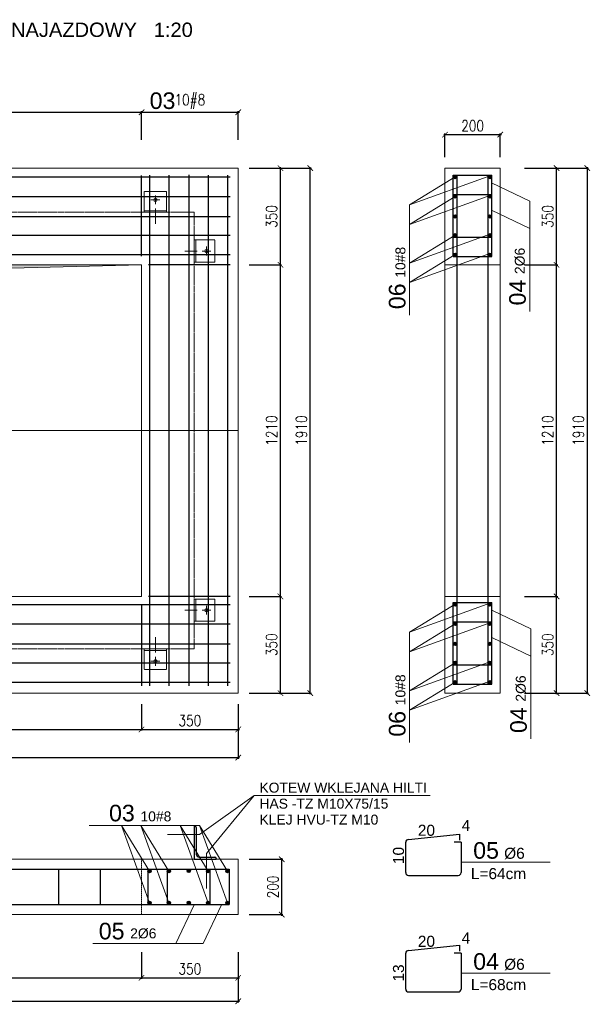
# Model space of a CAD drawing. Header units: millimetres. Extents: x -387992 to 11255, y 102926 to 380857.
# Tile 27 of 27: x -367608 to -362446, y 305831 to 314740. Entities that reach past the tile are written whole.
import ezdxf

# ---------------------------------------------------------------- set-up
doc = ezdxf.new("R2010")
doc.units = ezdxf.units.MM
doc.header["$MEASUREMENT"] = 0
doc.linetypes.add('HIDDEN', pattern=[9.525, 6.35, -3.175])
for name, color, linetype, lineweight in [('AOS BETON', 7, 'Continuous', 18), ('AOS OPIS', 7, 'Continuous', 9), ('AOS OS', 7, 'Continuous', 5), ('AOS WYMIAR', 7, 'Continuous', 9), ('AOS WYMIAR @ 1', 7, 'Continuous', 9), ('AOS ZBROJENIE', 7, 'Continuous', 25), ('AOS_OPIS', 7, 'Continuous', 9)]:
    doc.layers.add(name, color=color, linetype=linetype, lineweight=lineweight)
doc.styles.add('ARIAL', font='arial.ttf')
doc.styles.add('ARIAL0.18', font='arial.ttf', dxfattribs={"height": 1})
doc.styles.add('wymiary_opis', font='simplex.shx', dxfattribs={"width": 0.8})
doc.dimstyles.new('BB 1-50', dxfattribs={"dimtxt": 100, "dimasz": 50, "dimexe": 10, "dimexo": 100, "dimgap": 30, "dimtad": 1, "dimlfac": -1, "dimzin": 12, "dimdsep": 46, "dimtxsty": 'wymiary_opis', "dimblk": 'ARCHTICK', "dimcen": 45, "dimdle": 10, "dimclrd": 256, "dimclre": 256, "dimadec": 0, "dimazin": 0, "dimtfac": 1, "dimtix": 1, "dimtmove": 2, "dimatfit": 3, "dimfxl": 1, "dimtolj": 1, "dimtzin": 0, "dimarcsym": 0})

# ---------------------------------------------------------------- blocks, each defined once
blk = doc.blocks.new('_ArchTick')
at = {"color": 0, "linetype": 'ByBlock', "const_width": 0.15}
blk.add_lwpolyline([(-0.5, -0.5), (0.5, 0.5)], dxfattribs=at)
blk = doc.blocks.new('*D6269')
at = {"layer": 'AOS WYMIAR', "lineweight": -2, "transparency": 16777216}
for p, q in [((-370006, 308546.9), (-370006, 308308.1)), ((-366506, 308546.9), (-366506, 308308.1)), ((-370016, 308318.1), (-366496, 308318.1))]:
    blk.add_line(p, q, dxfattribs=at)
at = {"layer": 'Defpoints', "color": 0, "transparency": 16777216}
for p in [(-370006, 308646.9), (-366506, 308646.9), (-366506, 308318.1)]:
    blk.add_point(p, dxfattribs=at)
at = {"layer": 'AOS WYMIAR', "lineweight": -2, "transparency": 16777216, "xscale": 50, "yscale": 50, "zscale": 50, "rotation": 180}
blk.add_blockref('_ArchTick', (-370006, 308318.1), dxfattribs=at)
at = {"layer": 'AOS WYMIAR', "lineweight": -2, "transparency": 16777216, "xscale": 50, "yscale": 50, "zscale": 50}
blk.add_blockref('_ArchTick', (-366506, 308318.1), dxfattribs=at)
at = {"layer": 'AOS WYMIAR', "color": 0, "transparency": 16777216, "insert": (-368256, 308398.1), "char_height": 100, "attachment_point": 5, "style": 'wymiary_opis'}
blk.add_mtext('\\A1;1410', dxfattribs=at)
blk = doc.blocks.new('*D6270')
at = {"layer": 'AOS WYMIAR', "lineweight": -2, "transparency": 16777216}
for p, q in [((-366506, 308546.9), (-366506, 308308.1)), ((-365631, 308546.9), (-365631, 308308.1)), ((-366516, 308318.1), (-365621, 308318.1))]:
    blk.add_line(p, q, dxfattribs=at)
at = {"layer": 'Defpoints', "color": 0, "transparency": 16777216}
for p in [(-366506, 308646.9), (-365631, 308646.9), (-365631, 308318.1)]:
    blk.add_point(p, dxfattribs=at)
at = {"layer": 'AOS WYMIAR', "lineweight": -2, "transparency": 16777216, "xscale": 50, "yscale": 50, "zscale": 50, "rotation": 180}
blk.add_blockref('_ArchTick', (-366506, 308318.1), dxfattribs=at)
at = {"layer": 'AOS WYMIAR', "lineweight": -2, "transparency": 16777216, "xscale": 50, "yscale": 50, "zscale": 50}
blk.add_blockref('_ArchTick', (-365631, 308318.1), dxfattribs=at)
at = {"layer": 'AOS WYMIAR', "color": 0, "transparency": 16777216, "insert": (-366068.5, 308398.1), "char_height": 100, "attachment_point": 5, "style": 'wymiary_opis'}
blk.add_mtext('\\A1;350', dxfattribs=at)
blk = doc.blocks.new('*D6271')
at = {"layer": 'AOS WYMIAR', "lineweight": -2, "transparency": 16777216}
for p, q in [((-370881, 308546.9), (-370881, 308052.9)), ((-365631, 308546.9), (-365631, 308052.9)), ((-370891, 308062.9), (-365621, 308062.9))]:
    blk.add_line(p, q, dxfattribs=at)
at = {"layer": 'Defpoints', "color": 0, "transparency": 16777216}
for p in [(-370881, 308646.9), (-365631, 308646.9), (-365631, 308062.9)]:
    blk.add_point(p, dxfattribs=at)
at = {"layer": 'AOS WYMIAR', "lineweight": -2, "transparency": 16777216, "xscale": 50, "yscale": 50, "zscale": 50, "rotation": 180}
blk.add_blockref('_ArchTick', (-370881, 308062.9), dxfattribs=at)
at = {"layer": 'AOS WYMIAR', "lineweight": -2, "transparency": 16777216, "xscale": 50, "yscale": 50, "zscale": 50}
blk.add_blockref('_ArchTick', (-365631, 308062.9), dxfattribs=at)
at = {"layer": 'AOS WYMIAR', "color": 0, "transparency": 16777216, "insert": (-368256, 308142.9), "char_height": 100, "attachment_point": 5, "style": 'wymiary_opis'}
blk.add_mtext('\\A1;2110', dxfattribs=at)
blk = doc.blocks.new('*D6272')
at = {"layer": 'AOS WYMIAR', "lineweight": -2, "transparency": 16777216}
for p, q in [((-365531, 309521.9), (-365239.3, 309521.9)), ((-365249.3, 308636.9), (-365249.3, 309531.9)), ((-365531, 308646.9), (-365239.3, 308646.9))]:
    blk.add_line(p, q, dxfattribs=at)
at = {"layer": 'Defpoints', "color": 0, "transparency": 16777216}
for p in [(-365631, 309521.9), (-365249.3, 309521.9), (-365631, 308646.9)]:
    blk.add_point(p, dxfattribs=at)
at = {"layer": 'AOS WYMIAR', "lineweight": -2, "transparency": 16777216, "xscale": 50, "yscale": 50, "zscale": 50}
for p, rotation in [((-365249.3, 309521.9), 90), ((-365249.3, 308646.9), 270)]:
    blk.add_blockref('_ArchTick', p, dxfattribs=dict(at, rotation=rotation))
at = {"layer": 'AOS WYMIAR', "color": 0, "transparency": 16777216, "insert": (-365329.3, 309084.4), "char_height": 100, "attachment_point": 5, "rotation": 90, "style": 'wymiary_opis'}
blk.add_mtext('\\A1;350', dxfattribs=at)
blk = doc.blocks.new('*D6273')
at = {"layer": 'AOS WYMIAR', "lineweight": -2, "transparency": 16777216}
for p, q in [((-365249.3, 309511.9), (-365249.3, 312531.9)), ((-365531, 312521.9), (-365239.3, 312521.9)), ((-365531, 309521.9), (-365239.3, 309521.9))]:
    blk.add_line(p, q, dxfattribs=at)
at = {"layer": 'Defpoints', "color": 0, "transparency": 16777216}
for p in [(-365631, 312521.9), (-365249.3, 312521.9), (-365631, 309521.9)]:
    blk.add_point(p, dxfattribs=at)
at = {"layer": 'AOS WYMIAR', "lineweight": -2, "transparency": 16777216, "xscale": 50, "yscale": 50, "zscale": 50}
for p, rotation in [((-365249.3, 312521.9), 90), ((-365249.3, 309521.9), 270)]:
    blk.add_blockref('_ArchTick', p, dxfattribs=dict(at, rotation=rotation))
at = {"layer": 'AOS WYMIAR', "color": 0, "transparency": 16777216, "insert": (-365329.3, 311021.9), "char_height": 100, "attachment_point": 5, "rotation": 90, "style": 'wymiary_opis'}
blk.add_mtext('\\A1;1210', dxfattribs=at)
blk = doc.blocks.new('*D6274')
at = {"layer": 'AOS WYMIAR', "lineweight": -2, "transparency": 16777216}
for p, q in [((-365531, 313396.9), (-365239.3, 313396.9)), ((-365249.3, 312511.9), (-365249.3, 313406.9)), ((-365531, 312521.9), (-365239.3, 312521.9))]:
    blk.add_line(p, q, dxfattribs=at)
at = {"layer": 'Defpoints', "color": 0, "transparency": 16777216}
for p in [(-365631, 313396.9), (-365249.3, 313396.9), (-365631, 312521.9)]:
    blk.add_point(p, dxfattribs=at)
at = {"layer": 'AOS WYMIAR', "lineweight": -2, "transparency": 16777216, "xscale": 50, "yscale": 50, "zscale": 50}
for p, rotation in [((-365249.3, 313396.9), 90), ((-365249.3, 312521.9), 270)]:
    blk.add_blockref('_ArchTick', p, dxfattribs=dict(at, rotation=rotation))
at = {"layer": 'AOS WYMIAR', "color": 0, "transparency": 16777216, "insert": (-365329.3, 312959.4), "char_height": 100, "attachment_point": 5, "rotation": 90, "style": 'wymiary_opis'}
blk.add_mtext('\\A1;350', dxfattribs=at)
blk = doc.blocks.new('*D6275')
at = {"layer": 'AOS WYMIAR', "lineweight": -2, "transparency": 16777216}
for p, q in [((-365531, 313396.9), (-364969.9, 313396.9)), ((-364979.9, 308636.9), (-364979.9, 313406.9)), ((-365531, 308646.9), (-364969.9, 308646.9))]:
    blk.add_line(p, q, dxfattribs=at)
at = {"layer": 'Defpoints', "color": 0, "transparency": 16777216}
for p in [(-365631, 313396.9), (-364979.9, 313396.9), (-365631, 308646.9)]:
    blk.add_point(p, dxfattribs=at)
at = {"layer": 'AOS WYMIAR', "lineweight": -2, "transparency": 16777216, "xscale": 50, "yscale": 50, "zscale": 50}
for p, rotation in [((-364979.9, 313396.9), 90), ((-364979.9, 308646.9), 270)]:
    blk.add_blockref('_ArchTick', p, dxfattribs=dict(at, rotation=rotation))
at = {"layer": 'AOS WYMIAR', "color": 0, "transparency": 16777216, "insert": (-365059.9, 311021.9), "char_height": 100, "attachment_point": 5, "rotation": 90, "style": 'wymiary_opis'}
blk.add_mtext('\\A1;1910', dxfattribs=at)
blk = doc.blocks.new('*D6277')
at = {"layer": 'AOS WYMIAR', "lineweight": -2, "transparency": 16777216}
for p, q in [((-370016, 313902.4), (-366496, 313902.4)), ((-370006, 313652.4), (-370006, 313912.4)), ((-366506, 313652.4), (-366506, 313912.4))]:
    blk.add_line(p, q, dxfattribs=at)
at = {"layer": 'Defpoints', "color": 0, "transparency": 16777216}
for p in [(-366506, 313902.4), (-370006, 313552.4), (-366506, 313552.4)]:
    blk.add_point(p, dxfattribs=at)
at = {"layer": 'AOS WYMIAR', "lineweight": -2, "transparency": 16777216, "xscale": 50, "yscale": 50, "zscale": 50, "rotation": 180}
blk.add_blockref('_ArchTick', (-370006, 313902.4), dxfattribs=at)
at = {"layer": 'AOS WYMIAR', "lineweight": -2, "transparency": 16777216, "xscale": 50, "yscale": 50, "zscale": 50}
blk.add_blockref('_ArchTick', (-366506, 313902.4), dxfattribs=at)
at = {"layer": 'AOS WYMIAR', "color": 0, "transparency": 16777216, "insert": (-368256, 313982.4), "char_height": 100, "attachment_point": 5, "style": 'wymiary_opis'}
blk.add_mtext('\\A1;9%%C6co15', dxfattribs=at)
blk = doc.blocks.new('*D6278')
at = {"layer": 'AOS WYMIAR', "lineweight": -2, "transparency": 16777216}
for p, q in [((-366516, 313902.4), (-365621, 313902.4)), ((-366506, 313652.4), (-366506, 313912.4)), ((-365631, 313652.4), (-365631, 313912.4))]:
    blk.add_line(p, q, dxfattribs=at)
at = {"layer": 'Defpoints', "color": 0, "transparency": 16777216}
for p in [(-365631, 313902.4), (-366506, 313552.4), (-365631, 313552.4)]:
    blk.add_point(p, dxfattribs=at)
at = {"layer": 'AOS WYMIAR', "lineweight": -2, "transparency": 16777216, "xscale": 50, "yscale": 50, "zscale": 50, "rotation": 180}
blk.add_blockref('_ArchTick', (-366506, 313902.4), dxfattribs=at)
at = {"layer": 'AOS WYMIAR', "lineweight": -2, "transparency": 16777216, "xscale": 50, "yscale": 50, "zscale": 50}
blk.add_blockref('_ArchTick', (-365631, 313902.4), dxfattribs=at)
at = {"layer": 'AOS WYMIAR', "color": 0, "transparency": 16777216, "insert": (-366068.5, 313999.1), "char_height": 100, "attachment_point": 5, "style": 'wymiary_opis'}
blk.add_mtext('\\A1;10#8', dxfattribs=at)
blk = doc.blocks.new('*D6282')
at = {"layer": 'AOS WYMIAR', "lineweight": -2, "transparency": 16777216}
for p, q in [((-370006, 306304.1), (-370006, 306060.8)), ((-366506, 306304.1), (-366506, 306060.8)), ((-370016, 306070.8), (-366496, 306070.8))]:
    blk.add_line(p, q, dxfattribs=at)
at = {"layer": 'Defpoints', "color": 0, "transparency": 16777216}
for p in [(-370006, 306404.1), (-366506, 306404.1), (-366506, 306070.8)]:
    blk.add_point(p, dxfattribs=at)
at = {"layer": 'AOS WYMIAR', "lineweight": -2, "transparency": 16777216, "xscale": 50, "yscale": 50, "zscale": 50, "rotation": 180}
blk.add_blockref('_ArchTick', (-370006, 306070.8), dxfattribs=at)
at = {"layer": 'AOS WYMIAR', "lineweight": -2, "transparency": 16777216, "xscale": 50, "yscale": 50, "zscale": 50}
blk.add_blockref('_ArchTick', (-366506, 306070.8), dxfattribs=at)
at = {"layer": 'AOS WYMIAR', "color": 0, "transparency": 16777216, "insert": (-368256, 306150.8), "char_height": 100, "attachment_point": 5, "style": 'wymiary_opis'}
blk.add_mtext('\\A1;1410', dxfattribs=at)
blk = doc.blocks.new('*D6283')
at = {"layer": 'AOS WYMIAR', "lineweight": -2, "transparency": 16777216}
for p, q in [((-366506, 306304.1), (-366506, 306060.8)), ((-365631, 306304.1), (-365631, 306060.8)), ((-366516, 306070.8), (-365621, 306070.8))]:
    blk.add_line(p, q, dxfattribs=at)
at = {"layer": 'Defpoints', "color": 0, "transparency": 16777216}
for p in [(-366506, 306404.1), (-365631, 306404.1), (-365631, 306070.8)]:
    blk.add_point(p, dxfattribs=at)
at = {"layer": 'AOS WYMIAR', "lineweight": -2, "transparency": 16777216, "xscale": 50, "yscale": 50, "zscale": 50, "rotation": 180}
blk.add_blockref('_ArchTick', (-366506, 306070.8), dxfattribs=at)
at = {"layer": 'AOS WYMIAR', "lineweight": -2, "transparency": 16777216, "xscale": 50, "yscale": 50, "zscale": 50}
blk.add_blockref('_ArchTick', (-365631, 306070.8), dxfattribs=at)
at = {"layer": 'AOS WYMIAR', "color": 0, "transparency": 16777216, "insert": (-366068.5, 306150.8), "char_height": 100, "attachment_point": 5, "style": 'wymiary_opis'}
blk.add_mtext('\\A1;350', dxfattribs=at)
blk = doc.blocks.new('*D6284')
at = {"layer": 'AOS WYMIAR', "lineweight": -2, "transparency": 16777216}
for p, q in [((-370881, 306154.1), (-370881, 305848.6)), ((-365631, 306154.1), (-365631, 305848.6)), ((-370891, 305858.6), (-365621, 305858.6))]:
    blk.add_line(p, q, dxfattribs=at)
at = {"layer": 'Defpoints', "color": 0, "transparency": 16777216}
for p in [(-370881, 306254.1), (-365631, 306254.1), (-365631, 305858.6)]:
    blk.add_point(p, dxfattribs=at)
at = {"layer": 'AOS WYMIAR', "lineweight": -2, "transparency": 16777216, "xscale": 50, "yscale": 50, "zscale": 50, "rotation": 180}
blk.add_blockref('_ArchTick', (-370881, 305858.6), dxfattribs=at)
at = {"layer": 'AOS WYMIAR', "lineweight": -2, "transparency": 16777216, "xscale": 50, "yscale": 50, "zscale": 50}
blk.add_blockref('_ArchTick', (-365631, 305858.6), dxfattribs=at)
at = {"layer": 'AOS WYMIAR', "color": 0, "transparency": 16777216, "insert": (-368256, 305938.6), "char_height": 100, "attachment_point": 5, "style": 'wymiary_opis'}
blk.add_mtext('\\A1;2110', dxfattribs=at)
blk = doc.blocks.new('*D6285')
at = {"layer": 'AOS WYMIAR', "lineweight": -2, "transparency": 16777216}
for p, q in [((-365531, 307142.9), (-365227.1, 307142.9)), ((-365237.1, 306632.9), (-365237.1, 307152.9)), ((-365531, 306642.9), (-365227.1, 306642.9))]:
    blk.add_line(p, q, dxfattribs=at)
at = {"layer": 'Defpoints', "color": 0, "transparency": 16777216}
for p in [(-365631, 307142.9), (-365237.1, 307142.9), (-365631, 306642.9)]:
    blk.add_point(p, dxfattribs=at)
at = {"layer": 'AOS WYMIAR', "lineweight": -2, "transparency": 16777216, "xscale": 50, "yscale": 50, "zscale": 50}
for p, rotation in [((-365237.1, 307142.9), 90), ((-365237.1, 306642.9), 270)]:
    blk.add_blockref('_ArchTick', p, dxfattribs=dict(at, rotation=rotation))
at = {"layer": 'AOS WYMIAR', "color": 0, "transparency": 16777216, "insert": (-365317.1, 306892.9), "char_height": 100, "attachment_point": 5, "rotation": 90, "style": 'wymiary_opis'}
blk.add_mtext('\\A1;200', dxfattribs=at)
blk = doc.blocks.new('*D6286')
at = {"layer": 'AOS WYMIAR', "lineweight": -2, "transparency": 16777216}
for p, q in [((-363770.9, 313700), (-363250.9, 313700)), ((-363760.9, 313496.9), (-363760.9, 313710)), ((-363260.9, 313496.9), (-363260.9, 313710))]:
    blk.add_line(p, q, dxfattribs=at)
at = {"layer": 'Defpoints', "color": 0, "transparency": 16777216}
for p in [(-363260.9, 313700), (-363760.9, 313396.9), (-363260.9, 313396.9)]:
    blk.add_point(p, dxfattribs=at)
at = {"layer": 'AOS WYMIAR', "lineweight": -2, "transparency": 16777216, "xscale": 50, "yscale": 50, "zscale": 50, "rotation": 180}
blk.add_blockref('_ArchTick', (-363760.9, 313700), dxfattribs=at)
at = {"layer": 'AOS WYMIAR', "lineweight": -2, "transparency": 16777216, "xscale": 50, "yscale": 50, "zscale": 50}
blk.add_blockref('_ArchTick', (-363260.9, 313700), dxfattribs=at)
at = {"layer": 'AOS WYMIAR', "color": 0, "transparency": 16777216, "insert": (-363510.9, 313780), "char_height": 100, "attachment_point": 5, "style": 'wymiary_opis'}
blk.add_mtext('\\A1;200', dxfattribs=at)
blk = doc.blocks.new('*D6287')
at = {"layer": 'AOS WYMIAR', "lineweight": -2, "transparency": 16777216}
for p, q in [((-363042.1, 309521.9), (-362741.6, 309521.9)), ((-362751.6, 308636.9), (-362751.6, 309531.9)), ((-363042.1, 308646.9), (-362741.6, 308646.9))]:
    blk.add_line(p, q, dxfattribs=at)
at = {"layer": 'Defpoints', "color": 0, "transparency": 16777216}
for p in [(-363142.1, 309521.9), (-362751.6, 309521.9), (-363142.1, 308646.9)]:
    blk.add_point(p, dxfattribs=at)
at = {"layer": 'AOS WYMIAR', "lineweight": -2, "transparency": 16777216, "xscale": 50, "yscale": 50, "zscale": 50}
for p, rotation in [((-362751.6, 309521.9), 90), ((-362751.6, 308646.9), 270)]:
    blk.add_blockref('_ArchTick', p, dxfattribs=dict(at, rotation=rotation))
at = {"layer": 'AOS WYMIAR', "color": 0, "transparency": 16777216, "insert": (-362831.6, 309084.4), "char_height": 100, "attachment_point": 5, "rotation": 90, "style": 'wymiary_opis'}
blk.add_mtext('\\A1;350', dxfattribs=at)
blk = doc.blocks.new('*D6288')
at = {"layer": 'AOS WYMIAR', "lineweight": -2, "transparency": 16777216}
for p, q in [((-362751.6, 309511.9), (-362751.6, 312531.9)), ((-363042.1, 312521.9), (-362741.6, 312521.9)), ((-363042.1, 309521.9), (-362741.6, 309521.9))]:
    blk.add_line(p, q, dxfattribs=at)
at = {"layer": 'Defpoints', "color": 0, "transparency": 16777216}
for p in [(-363142.1, 312521.9), (-362751.6, 312521.9), (-363142.1, 309521.9)]:
    blk.add_point(p, dxfattribs=at)
at = {"layer": 'AOS WYMIAR', "lineweight": -2, "transparency": 16777216, "xscale": 50, "yscale": 50, "zscale": 50}
for p, rotation in [((-362751.6, 312521.9), 90), ((-362751.6, 309521.9), 270)]:
    blk.add_blockref('_ArchTick', p, dxfattribs=dict(at, rotation=rotation))
at = {"layer": 'AOS WYMIAR', "color": 0, "transparency": 16777216, "insert": (-362831.6, 311021.9), "char_height": 100, "attachment_point": 5, "rotation": 90, "style": 'wymiary_opis'}
blk.add_mtext('\\A1;1210', dxfattribs=at)
blk = doc.blocks.new('*D6289')
at = {"layer": 'AOS WYMIAR', "lineweight": -2, "transparency": 16777216}
for p, q in [((-363042.1, 313396.9), (-362741.6, 313396.9)), ((-362751.6, 312511.9), (-362751.6, 313406.9)), ((-363042.1, 312521.9), (-362741.6, 312521.9))]:
    blk.add_line(p, q, dxfattribs=at)
at = {"layer": 'Defpoints', "color": 0, "transparency": 16777216}
for p in [(-363142.1, 313396.9), (-362751.6, 313396.9), (-363142.1, 312521.9)]:
    blk.add_point(p, dxfattribs=at)
at = {"layer": 'AOS WYMIAR', "lineweight": -2, "transparency": 16777216, "xscale": 50, "yscale": 50, "zscale": 50}
for p, rotation in [((-362751.6, 313396.9), 90), ((-362751.6, 312521.9), 270)]:
    blk.add_blockref('_ArchTick', p, dxfattribs=dict(at, rotation=rotation))
at = {"layer": 'AOS WYMIAR', "color": 0, "transparency": 16777216, "insert": (-362831.6, 312959.4), "char_height": 100, "attachment_point": 5, "rotation": 90, "style": 'wymiary_opis'}
blk.add_mtext('\\A1;350', dxfattribs=at)
blk = doc.blocks.new('*D6290')
at = {"layer": 'AOS WYMIAR', "lineweight": -2, "transparency": 16777216}
for p, q in [((-363042.1, 313396.9), (-362464.1, 313396.9)), ((-362474.1, 313406.9), (-362474.1, 308636.9)), ((-363042.1, 308646.9), (-362464.1, 308646.9))]:
    blk.add_line(p, q, dxfattribs=at)
at = {"layer": 'Defpoints', "color": 0, "transparency": 16777216}
for p in [(-363142.1, 313396.9), (-363142.1, 308646.9), (-362474.1, 308646.9)]:
    blk.add_point(p, dxfattribs=at)
at = {"layer": 'AOS WYMIAR', "lineweight": -2, "transparency": 16777216, "xscale": 50, "yscale": 50, "zscale": 50}
for p, rotation in [((-362474.1, 313396.9), 90), ((-362474.1, 308646.9), 270)]:
    blk.add_blockref('_ArchTick', p, dxfattribs=dict(at, rotation=rotation))
at = {"layer": 'AOS WYMIAR', "color": 0, "transparency": 16777216, "insert": (-362554.1, 311021.9), "char_height": 100, "attachment_point": 5, "rotation": 90, "style": 'wymiary_opis'}
blk.add_mtext('\\A1;1910', dxfattribs=at)

msp = doc.modelspace()

# ---------------------------------------------------------------- hatches: boundary and pattern name
at = {"layer": 'AOS BETON'}
msp.add_hatch(color=7, dxfattribs=at).paths.add_polyline_path([(-369912.372657, 312434.180156), (-366505.964606, 312521.851762), (-370005.964606, 312521.851762), (-370005.964606, 309521.851762)])
at = {"layer": 'AOS ZBROJENIE'}
h = msp.add_hatch(color=7, dxfattribs=at)
edge = h.paths.add_edge_path()
edge.add_arc((-363669.413296, 313315.985457), 15, 0, 360)
h = msp.add_hatch(color=7, dxfattribs=at)
edge = h.paths.add_edge_path()
edge.add_arc((-363354.362958, 313315.985457), 15, 0, 360)
h = msp.add_hatch(color=7, dxfattribs=at)
edge = h.paths.add_edge_path()
edge.add_arc((-363669.413296, 313140.985457), 15, 0, 360)
h = msp.add_hatch(color=7, dxfattribs=at)
edge = h.paths.add_edge_path()
edge.add_arc((-363354.362958, 313140.985457), 15, 0, 360)
h = msp.add_hatch(color=7, dxfattribs=at)
edge = h.paths.add_edge_path()
edge.add_arc((-363669.413296, 312959.583424), 15, 0, 360)
h = msp.add_hatch(color=7, dxfattribs=at)
edge = h.paths.add_edge_path()
edge.add_arc((-363354.362958, 312959.583424), 15, 0, 360)
h = msp.add_hatch(color=7, dxfattribs=at)
edge = h.paths.add_edge_path()
edge.add_arc((-363669.413296, 312788.821628), 15, 0, 360)
h = msp.add_hatch(color=7, dxfattribs=at)
edge = h.paths.add_edge_path()
edge.add_arc((-363354.362958, 312788.821628), 15, 0, 360)
h = msp.add_hatch(color=7, dxfattribs=at)
edge = h.paths.add_edge_path()
edge.add_arc((-363669.413296, 312613.821628), 15, 0, 360)
h = msp.add_hatch(color=7, dxfattribs=at)
edge = h.paths.add_edge_path()
edge.add_arc((-363354.362958, 312613.821628), 15, 0, 360)
h = msp.add_hatch(color=7, dxfattribs=at)
edge = h.paths.add_edge_path()
edge.add_arc((-363669.413296, 309447.794558), 15, 0, 360)
h = msp.add_hatch(color=7, dxfattribs=at)
edge = h.paths.add_edge_path()
edge.add_arc((-363354.362958, 309447.794558), 15, 0, 360)
h = msp.add_hatch(color=7, dxfattribs=at)
edge = h.paths.add_edge_path()
edge.add_arc((-363669.413296, 309272.794558), 15, 0, 360)
h = msp.add_hatch(color=7, dxfattribs=at)
edge = h.paths.add_edge_path()
edge.add_arc((-363354.362958, 309272.794558), 15, 0, 360)
h = msp.add_hatch(color=7, dxfattribs=at)
edge = h.paths.add_edge_path()
edge.add_arc((-363669.413296, 309091.392526), 15, 0, 360)
h = msp.add_hatch(color=7, dxfattribs=at)
edge = h.paths.add_edge_path()
edge.add_arc((-363354.362958, 309091.392526), 15, 0, 360)
h = msp.add_hatch(color=7, dxfattribs=at)
edge = h.paths.add_edge_path()
edge.add_arc((-363669.413296, 308920.63073), 15, 0, 360)
h = msp.add_hatch(color=7, dxfattribs=at)
edge = h.paths.add_edge_path()
edge.add_arc((-363354.362958, 308920.63073), 15, 0, 360)
h = msp.add_hatch(color=7, dxfattribs=at)
edge = h.paths.add_edge_path()
edge.add_arc((-363669.413296, 308745.63073), 15, 0, 360)
h = msp.add_hatch(color=7, dxfattribs=at)
edge = h.paths.add_edge_path()
edge.add_arc((-363354.362958, 308745.63073), 15, 0, 360)
h = msp.add_hatch(color=7, dxfattribs=at)
edge = h.paths.add_edge_path()
edge.add_arc((-366433.234589, 307036.986456), 15, 0, 360)
h = msp.add_hatch(color=7, dxfattribs=at)
edge = h.paths.add_edge_path()
edge.add_arc((-366258.234589, 307036.986456), 15, 0, 360)
h = msp.add_hatch(color=7, dxfattribs=at)
edge = h.paths.add_edge_path()
edge.add_arc((-366079.074637, 307038.266627), 15, 0, 360)
h = msp.add_hatch(color=7, dxfattribs=at)
edge = h.paths.add_edge_path()
edge.add_arc((-365903.774315, 307036.986456), 15, 0, 360)
h = msp.add_hatch(color=7, dxfattribs=at)
edge = h.paths.add_edge_path()
edge.add_arc((-365728.774315, 307036.986456), 15, 0, 360)
h = msp.add_hatch(color=7, dxfattribs=at)
edge = h.paths.add_edge_path()
edge.add_arc((-366433.234589, 306748.148205), 15, 0, 360)
h = msp.add_hatch(color=7, dxfattribs=at)
edge = h.paths.add_edge_path()
edge.add_arc((-366258.234589, 306748.148205), 15, 0, 360)
h = msp.add_hatch(color=7, dxfattribs=at)
edge = h.paths.add_edge_path()
edge.add_arc((-366079.074637, 306749.428376), 15, 0, 360)
h = msp.add_hatch(color=7, dxfattribs=at)
edge = h.paths.add_edge_path()
edge.add_arc((-365903.774315, 306748.148205), 15, 0, 360)
h = msp.add_hatch(color=7, dxfattribs=at)
edge = h.paths.add_edge_path()
edge.add_arc((-365728.774315, 306748.148205), 15, 0, 360)

# ---------------------------------------------------------------- linework, layer by layer
at = {"layer": 'AOS BETON', "color": 7}
for p, q in [((-370880.964606, 313396.851762), (-365630.964606, 313396.851762)), ((-365630.964606, 313396.851762), (-365630.964606, 308646.851762)), ((-370005.964606, 312521.851762), (-366505.964606, 312521.851762)), ((-369912.372657, 312434.180156), (-366505.964606, 312521.851762)), ((-366505.964606, 312521.851762), (-366505.964606, 309521.851762)), ((-363760.890272, 312521.851762), (-363260.890272, 312521.851762)), ((-370005.964606, 309521.851762), (-366505.964606, 309521.851762)), ((-363760.890272, 309521.851762), (-363260.890272, 309521.851762)), ((-370880.964606, 308646.851762), (-365630.964606, 308646.851762)), ((-370880.964606, 307142.943267), (-365630.964606, 307142.943267))]:
    msp.add_line(p, q, dxfattribs=at)
at = {"layer": 'AOS BETON'}
for p, q in [((-363760.890272, 313396.851762), (-363260.890272, 313396.851762)), ((-363760.890272, 308646.851762), (-363760.890272, 313396.851762)), ((-363260.890272, 308646.851762), (-363260.890272, 313396.851762)), ((-363760.890272, 308646.851762), (-363260.890272, 308646.851762)), ((-365630.964606, 307142.943267), (-365630.964606, 306642.943267)), ((-370880.964606, 306642.943267), (-365630.964606, 306642.943267))]:
    msp.add_line(p, q, dxfattribs=at)
at = {"layer": 'AOS BETON', "color": 7, "linetype": 'HIDDEN', "ltscale": 0.5}
for p, q in [((-366480.964606, 312996.851762), (-366480.964606, 313184.351762)), ((-366280.964606, 313184.351762), (-366480.964606, 313184.351762)), ((-366280.964606, 312996.851762), (-366280.964606, 313184.351762)), ((-366280.964606, 313011.851762), (-366480.964606, 313011.851762)), ((-366280.964606, 312996.851762), (-366480.964606, 312996.851762)), ((-366030.964606, 312546.851762), (-366030.964606, 312746.851762)), ((-366030.964606, 312746.851762), (-365843.464606, 312746.851762)), ((-366015.964606, 312546.851762), (-366015.964606, 312746.851762)), ((-365843.464606, 312546.851762), (-365843.464606, 312746.851762)), ((-366030.964606, 312546.851762), (-365843.464606, 312546.851762)), ((-366030.964606, 309496.851762), (-366030.964606, 309296.851762)), ((-366030.964606, 309496.851762), (-365843.464606, 309496.851762)), ((-366015.964606, 309496.851762), (-366015.964606, 309296.851762)), ((-365843.464606, 309496.851762), (-365843.464606, 309296.851762)), ((-366030.964606, 309296.851762), (-365843.464606, 309296.851762)), ((-366280.964606, 309046.851762), (-366480.964606, 309046.851762)), ((-366480.964606, 309046.851762), (-366480.964606, 308859.351762)), ((-366280.964606, 309031.851762), (-366480.964606, 309031.851762)), ((-366280.964606, 309046.851762), (-366280.964606, 308859.351762)), ((-366280.964606, 308859.351762), (-366480.964606, 308859.351762))]:
    msp.add_line(p, q, dxfattribs=at)
at = {"layer": 'AOS BETON', "color": 7, "linetype": 'HIDDEN'}
for p, q in [((-370480.964606, 312996.851762), (-366030.964606, 312996.851762)), ((-366030.964606, 312996.851762), (-366030.964606, 309046.851762)), ((-370480.964606, 309046.851762), (-366030.964606, 309046.851762))]:
    msp.add_line(p, q, dxfattribs=at)
at = {"layer": 'AOS BETON', "color": 7, "linetype": 'HIDDEN', "ltscale": 0.1}
msp.add_line((-366505.964606, 307142.943267), (-366505.964606, 306642.943267), dxfattribs=at)
at = {"layer": 'AOS OPIS'}
for p, q in [((-363669.413296, 313318.281902), (-364081.75459, 313064.977935)), ((-364081.75459, 313064.977935), (-363380.575045, 313318.281902)), ((-362993.295161, 313098.549448), (-363341.64731, 313263.59934)), ((-363669.413296, 313140.985457), (-364081.75459, 312887.68149)), ((-364081.75459, 312887.68149), (-363380.575045, 313140.985457)), ((-364081.75459, 313064.977935), (-364081.75459, 312067.177051)), ((-362993.295161, 313098.549448), (-362993.295161, 312100.748563)), ((-362993.295161, 312850.848286), (-363341.64731, 313015.898178)), ((-363669.413296, 312788.821628), (-364081.75459, 312535.517661)), ((-364081.75459, 312535.517661), (-363380.575045, 312788.821628)), ((-364081.75459, 312360.517661), (-363380.575045, 312613.821628)), ((-363669.413296, 312613.821628), (-364081.75459, 312360.517661)), ((-363669.413296, 309450.091004), (-364081.75459, 309196.787037)), ((-364081.75459, 309196.787037), (-363380.575045, 309450.091004)), ((-362984.235046, 309229.54795), (-363332.587195, 309394.597842)), ((-364081.75459, 309019.490592), (-363380.575045, 309272.794558)), ((-363669.413296, 309272.794558), (-364081.75459, 309019.490592)), ((-362984.235046, 309229.54795), (-362984.235046, 308231.747065)), ((-364081.75459, 309196.787037), (-364081.75459, 308198.986153)), ((-362984.235046, 308981.846788), (-363332.587195, 309146.896681)), ((-364081.75459, 308667.326763), (-363380.575045, 308920.63073)), ((-363669.413296, 308920.63073), (-364081.75459, 308667.326763)), ((-364081.75459, 308492.326763), (-363380.575045, 308745.63073)), ((-363669.413296, 308745.63073), (-364081.75459, 308492.326763)), ((-365982.458918, 307449.32775), (-366980.259802, 307449.32775)), ((-366196.293814, 306381.545194), (-366031.243922, 306729.897344)), ((-365948.592653, 306381.545194), (-365783.542761, 306729.897344)), ((-365948.592653, 306381.545194), (-366946.393537, 306381.545194))]:
    msp.add_line(p, q, dxfattribs=at)
at = {"layer": 'AOS OS', "ltscale": 10}
for p, q in [((-366380.964606, 313069.351762), (-366380.964606, 313149.351762)), ((-366340.964606, 313109.351762), (-366420.964606, 313109.351762)), ((-366380.964606, 312891.566656), (-366380.964606, 313031.200207)), ((-366001.325918, 312646.851762), (-366115.630377, 312646.851762)), ((-365958.464606, 312646.851762), (-365878.464606, 312646.851762)), ((-365918.464606, 312606.851762), (-365918.464606, 312686.851762)), ((-370880.964606, 311021.851762), (-365630.964606, 311021.851762)), ((-365918.464606, 309436.851762), (-365918.464606, 309356.851762)), ((-366001.325918, 309396.851762), (-366115.630377, 309396.851762)), ((-365958.464606, 309396.851762), (-365878.464606, 309396.851762)), ((-366380.964606, 309013.486925), (-366380.964606, 309153.120476)), ((-366380.964606, 308974.351762), (-366380.964606, 308894.351762)), ((-366340.964606, 308934.351762), (-366420.964606, 308934.351762)), ((-365981.273665, 307367.943267), (-366272.185273, 307367.943267)), ((-365918.464606, 306878.111834), (-365918.464606, 307194.626792))]:
    msp.add_line(p, q, dxfattribs=at)
at = {"layer": 'AOS WYMIAR'}
for centre in [(-366380.964606, 313109.351762), (-365918.464606, 312646.851762), (-365918.464606, 309396.851762), (-366380.964606, 308934.351762)]:
    msp.add_circle(centre, 15, dxfattribs=at)
at = {"layer": 'AOS ZBROJENIE', "color": 7}
for p, q in [((-366505.964606, 312599.424419), (-366505.964606, 313330.936349)), ((-366433.234589, 313334.351762), (-366433.234589, 308711.826294)), ((-366258.234589, 313334.351762), (-366258.234589, 308711.826294)), ((-366079.074637, 313335.631932), (-366079.074637, 308713.106465)), ((-365903.774315, 313334.351762), (-365903.774315, 308711.826294)), ((-365729.154951, 313334.351762), (-365729.154951, 308711.826294)), ((-363685.890272, 312597.095005), (-363685.890272, 313333.450643)), ((-363685.890272, 313333.450643), (-363335.890272, 313333.450643)), ((-363651.941021, 312521.851762), (-363651.941021, 313333.722529)), ((-363369.839523, 312521.851762), (-363369.839523, 313333.046699)), ((-363335.890272, 312597.095005), (-363335.890272, 313333.450643)), ((-370818.464606, 313318.281902), (-365703.538437, 313318.281902)), ((-363685.890272, 313158.450643), (-363335.890272, 313158.450643)), ((-370818.464606, 313140.985457), (-365703.538437, 313140.985457)), ((-370818.464606, 312959.583424), (-365703.538437, 312959.583424)), ((-370818.464606, 312788.821628), (-365703.538437, 312788.821628)), ((-363685.890272, 312772.095005), (-363335.890272, 312772.095005)), ((-370818.464606, 312613.821628), (-365703.538437, 312613.821628)), ((-366443.954843, 312524.271808), (-365705.166722, 312524.271808)), ((-363685.890272, 312597.095005), (-363335.890272, 312597.095005)), ((-366443.954843, 309524.271808), (-365705.166722, 309524.271808)), ((-363651.941021, 308728.904107), (-363651.941021, 309521.851762)), ((-363369.839523, 308728.904107), (-363369.839523, 309521.851762)), ((-370818.464606, 309447.794558), (-365703.538437, 309447.794558)), ((-366505.964606, 309444.279105), (-366505.964606, 308712.767174)), ((-363685.890272, 309465.259745), (-363335.890272, 309465.259745)), ((-363685.890272, 308728.904107), (-363685.890272, 309465.259745)), ((-363335.890272, 308728.904107), (-363335.890272, 309465.259745)), ((-370818.464606, 309272.794558), (-365703.538437, 309272.794558)), ((-363685.890272, 309290.259745), (-363335.890272, 309290.259745)), ((-370818.464606, 309091.392526), (-365703.538437, 309091.392526)), ((-370818.464606, 308920.63073), (-365703.538437, 308920.63073)), ((-363685.890272, 308903.904107), (-363335.890272, 308903.904107)), ((-370818.464606, 308745.63073), (-365703.538437, 308745.63073)), ((-363685.890272, 308728.904107), (-363335.890272, 308728.904107)), ((-366030.964606, 307442.943267), (-366023.464606, 307442.943267)), ((-366030.964606, 307442.943267), (-366030.964606, 307142.943267)), ((-366010.964606, 307430.443267), (-366010.964606, 307190.443267)), ((-364090.856778, 307322.325931), (-363630.69647, 307370.935226)), ((-363630.69647, 307370.935226), (-363630.69647, 307314.828408)), ((-364115.856778, 307022.325931), (-364115.856778, 307297.325931)), ((-363615.856778, 307297.325931), (-363676.529116, 307297.325931)), ((-363615.856778, 307297.325931), (-363615.856778, 307022.325931)), ((-366030.964606, 307142.943267), (-365830.964606, 307142.943267)), ((-365983.464606, 307162.943267), (-365843.464606, 307162.943267)), ((-365830.964606, 307150.443267), (-365830.964606, 307142.943267)), ((-366505.964606, 307052.943267), (-365713.016951, 307052.943267)), ((-366449.372589, 307052.943267), (-366449.372589, 306732.943267)), ((-366274.372589, 307052.943267), (-366274.372589, 306732.943267)), ((-365888.016951, 307052.943267), (-365888.016951, 306732.943267)), ((-365713.016951, 307052.943267), (-365713.016951, 306732.943267)), ((-364090.856778, 306997.325931), (-363640.856778, 306997.325931)), ((-366505.964606, 306732.943267), (-365713.016951, 306732.943267)), ((-364115.856778, 305967.871991), (-364115.856778, 306292.871991)), ((-364090.856778, 306317.871991), (-363630.69647, 306366.481285)), ((-363615.856778, 306292.871991), (-363676.529116, 306292.871991)), ((-363630.69647, 306366.481285), (-363630.69647, 306310.374467)), ((-363615.856778, 306292.871991), (-363615.856778, 305967.871991)), ((-364090.856778, 305942.871991), (-363640.856778, 305942.871991))]:
    msp.add_line(p, q, dxfattribs=at)
at = {"layer": 'AOS ZBROJENIE', "color": 7, "linetype": 'HIDDEN', "ltscale": 0.8}
for p, q in [((-363651.941021, 309521.851762), (-363651.941021, 312521.851762)), ((-363369.839523, 309521.851762), (-363369.839523, 312521.851762)), ((-370005.964606, 307052.943267), (-366505.964606, 307052.943267)), ((-367255.964606, 307052.943267), (-367255.964606, 306732.943267)), ((-366880.964606, 307052.943267), (-366880.964606, 306732.943267)), ((-370005.964606, 306732.943267), (-366505.964606, 306732.943267))]:
    msp.add_line(p, q, dxfattribs=at)
at = {"layer": 'AOS ZBROJENIE', "color": 7}
for centre in [(-363669.413296, 313315.985457), (-363354.362958, 313315.985457), (-363669.413296, 313140.985457), (-363354.362958, 313140.985457), (-363669.413296, 312959.583424), (-363354.362958, 312959.583424), (-363669.413296, 312788.821628), (-363354.362958, 312788.821628), (-363669.413296, 312613.821628), (-363354.362958, 312613.821628), (-363669.413296, 309447.794558), (-363354.362958, 309447.794558), (-363669.413296, 309272.794558), (-363354.362958, 309272.794558), (-363669.413296, 309091.392526), (-363354.362958, 309091.392526), (-363669.413296, 308920.63073), (-363354.362958, 308920.63073), (-363669.413296, 308745.63073), (-363354.362958, 308745.63073), (-366433.234589, 307036.986456), (-366258.234589, 307036.986456), (-366079.074637, 307038.266627), (-365903.774315, 307036.986456), (-365728.774315, 307036.986456), (-366433.234589, 306748.148205), (-366258.234589, 306748.148205), (-366079.074637, 306749.428376), (-365903.774315, 306748.148205), (-365728.774315, 306748.148205)]:
    msp.add_circle(centre, 15, dxfattribs=at)
for centre, radius, start, end in [((-366023.464606, 307430.443267), 12.5, 0, 90), ((-364090.856778, 307297.325931), 25, 90, 180), ((-365983.464606, 307190.443267), 27.5, 180, 270), ((-365843.464606, 307150.443267), 12.5, 0, 90), ((-364090.856778, 307022.325931), 25, 180, 270), ((-363640.856778, 307022.325931), 25, 270, 0), ((-364090.856778, 306292.871991), 25, 90, 180), ((-364090.856778, 305967.871991), 25, 180, 270), ((-363640.856778, 305967.871991), 25, 270, 0)]:
    msp.add_arc(centre, radius, start, end, dxfattribs=at)
at = {"layer": 'AOS_OPIS'}
for p, q in [((-365485.966256, 307719.386273), (-365981.273665, 307367.943267)), ((-365485.966256, 307719.386273), (-365918.464606, 307194.626792)), ((-363895.189798, 307719.386273), (-365485.966256, 307719.386273)), ((-366686.919191, 307449.32775), (-366433.615225, 306748.148205)), ((-366433.615225, 307036.986456), (-366686.919191, 307449.32775)), ((-366511.538555, 307449.32775), (-366258.234589, 306748.148205)), ((-366258.234589, 307036.986456), (-366511.538555, 307449.32775)), ((-366157.078282, 307449.32775), (-365903.774315, 306748.148205)), ((-365903.774315, 307036.986456), (-366157.078282, 307449.32775)), ((-365729.154951, 307036.986456), (-365982.458918, 307449.32775)), ((-365982.458918, 307449.32775), (-365729.154951, 306748.148205)), ((-363616.353009, 307118.442643), (-362808.990768, 307118.442643)), ((-363616.353009, 306113.988703), (-362808.990768, 306113.988703))]:
    msp.add_line(p, q, dxfattribs=at)

# ---------------------------------------------------------------- texts
at = {"layer": 'AOS OPIS', "style": 'ARIAL'}
for s, height, p in [('10#8', 90, (-364119.214196, 312404.824506)), ('04', 150, (-363030.265864, 312154.182582)), ('06', 150, (-364118.725293, 312120.611069)), ('10#8', 90, (-364119.214196, 308536.633608)), ('2%%C6', 90, (-363030.296592, 308569.394521)), ('06', 150, (-364118.725293, 308252.420171)), ('04', 150, (-363021.205749, 308285.181084))]:
    msp.add_text(s, height=height, rotation=90, dxfattribs=at).set_placement(p)
for s, height, p in [('03', 150, (-366800.047416, 307486.298454)), ('05', 150, (-366892.959519, 306418.515898)), ('2%%C6', 90, (-366608.746082, 306427.60674))]:
    msp.add_text(s, height=height, dxfattribs=at).set_placement(p)
at = {"layer": 'AOS WYMIAR', "style": 'ARIAL0.18'}
for s, p in [('KOTEW WKLEJANA HILTI', (-365439.745118, 307746.333049)), ('HAS -TZ M10X75/15', (-365439.745118, 307601.755969)), ('KLEJ HVU-TZ M10', (-365439.745118, 307457.178888))]:
    msp.add_text(s, height=90, dxfattribs=at).set_placement(p)
at = {"layer": 'AOS_OPIS', "style": 'ARIAL'}
for s, height, p in [('ŁAWA FUNDAMENTOWA POD WŁAZ NAJAZDOWY   1:20', 130, (-370874.83452, 314583.757014)), ('03', 150, (-366432.627178, 313932.054541)), ('10#8', 90, (-366515.83398, 307486.256532)), ('20', 100, (-364006.35027, 307355.442804)), ('4', 100, (-363609.828513, 307399.071371)), ('05', 150, (-363505.756532, 307148.301252)), ('%%C6', 100, (-363225.858452, 307147.346387)), ('L=64cm', 100, (-363527.101257, 306963.398973)), ('4', 100, (-363609.828513, 306381.08012)), ('20', 100, (-364006.35027, 306350.988864)), ('04', 150, (-363505.756532, 306143.847312)), ('%%C6', 100, (-363225.858452, 306142.892446)), ('L=68cm', 100, (-363527.101257, 305958.945032))]:
    msp.add_text(s, height=height, dxfattribs=at).set_placement(p)
for s, height, p in [('2%%C6', 90, (-363039.356707, 312438.396019)), ('10', 100, (-364131.608735, 307099.73385)), ('13', 100, (-364131.608735, 306036.80859))]:
    msp.add_text(s, height=height, rotation=90, dxfattribs=at).set_placement(p)

# ---------------------------------------------------------------- dimensions: what is measured, and where the dimension line sits
at = {"layer": 'AOS WYMIAR @ 1'}
for base, p1, p2, text, picture, middle in [((-366505.964606, 313902.431819), (-370005.964606, 313552.372712), (-366505.964606, 313552.372712), '9%%C6co15', '*D6277', (-368255.964606, 313982.431819)), ((-365630.964606, 313902.431819), (-366505.964606, 313552.372712), (-365630.964606, 313552.372712), '10#8', '*D6278', (-366068.464606, 313999.098486)), ((-363260.890272, 313699.977982), (-363760.890272, 313396.851762), (-363260.890272, 313396.851762), '200', '*D6286', (-363510.890272, 313779.977982)), ((-365630.964606, 308062.91837), (-370880.964606, 308646.851762), (-365630.964606, 308646.851762), '2110', '*D6271', (-368255.964606, 308142.91837)), ((-366505.964606, 308318.148979), (-370005.964606, 308646.851762), (-366505.964606, 308646.851762), '1410', '*D6269', (-368255.964606, 308398.148979)), ((-365630.964606, 308318.148979), (-366505.964606, 308646.851762), (-365630.964606, 308646.851762), '350', '*D6270', (-366068.464606, 308398.148979)), ((-366505.964606, 306070.800185), (-370005.964606, 306404.137134), (-366505.964606, 306404.137134), '1410', '*D6282', (-368255.964606, 306150.800185)), ((-365630.964606, 306070.800185), (-366505.964606, 306404.137134), (-365630.964606, 306404.137134), '350', '*D6283', (-366068.464606, 306150.800185)), ((-365630.964606, 305858.623298), (-370880.964606, 306254.137134), (-365630.964606, 306254.137134), '2110', '*D6284', (-368255.964606, 305938.623298))]:
    dim = msp.add_linear_dim(base=base, p1=p1, p2=p2, text=text, dimstyle='BB 1-50', override={"dimscale": 1, "dimtix": 1, "dimtofl": 1, "dimtmove": 1, "dimatfit": 1}, dxfattribs=at)
    dim.commit()
    dim.dimension.update_dxf_attribs({"geometry": picture, "text_midpoint": middle})
for base, p1, p2, text, picture, middle in [((-365249.269633, 313396.851762), (-365630.964606, 312521.851762), (-365630.964606, 313396.851762), '350', '*D6274', (-365329.269633, 312959.351762)), ((-364979.937571, 313396.851762), (-365630.964606, 308646.851762), (-365630.964606, 313396.851762), '1910', '*D6275', (-365059.937571, 311021.851762)), ((-362751.636637, 313396.851762), (-363142.073507, 312521.851762), (-363142.073507, 313396.851762), '350', '*D6289', (-362831.636637, 312959.351762)), ((-362474.050989, 308646.851762), (-363142.073507, 313396.851762), (-363142.073507, 308646.851762), '1910', '*D6290', (-362554.050989, 311021.851762)), ((-365249.269633, 312521.851762), (-365630.964606, 309521.851762), (-365630.964606, 312521.851762), '1210', '*D6273', (-365329.269633, 311021.851762)), ((-362751.636637, 312521.851762), (-363142.073507, 309521.851762), (-363142.073507, 312521.851762), '1210', '*D6288', (-362831.636637, 311021.851762)), ((-365249.269633, 309521.851762), (-365630.964606, 308646.851762), (-365630.964606, 309521.851762), '350', '*D6272', (-365329.269633, 309084.351762)), ((-362751.636637, 309521.851762), (-363142.073507, 308646.851762), (-363142.073507, 309521.851762), '350', '*D6287', (-362831.636637, 309084.351762)), ((-365237.057571, 307142.943267), (-365630.964606, 306642.943267), (-365630.964606, 307142.943267), '200', '*D6285', (-365317.057571, 306892.943267))]:
    dim = msp.add_linear_dim(base=base, p1=p1, p2=p2, angle=90, text=text, dimstyle='BB 1-50', override={"dimscale": 1, "dimtix": 1, "dimtofl": 1, "dimtmove": 1, "dimatfit": 1}, dxfattribs=at)
    dim.commit()
    dim.dimension.update_dxf_attribs({"geometry": picture, "text_midpoint": middle})

doc.saveas('drawing.dxf')
